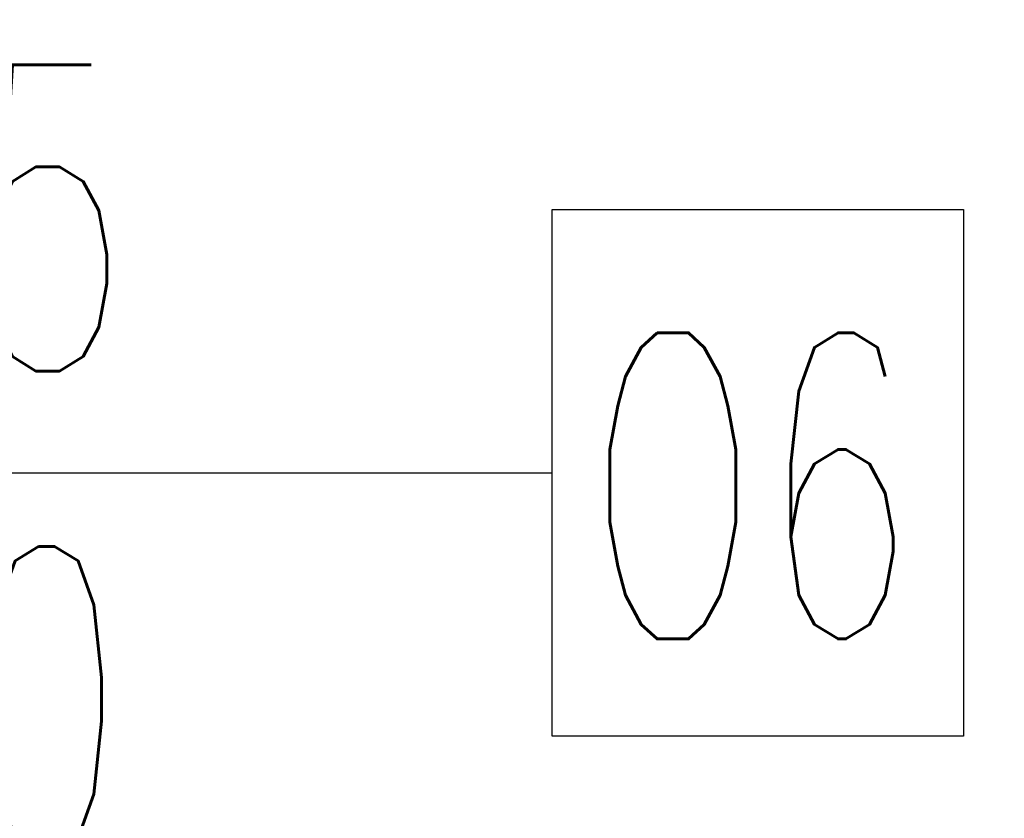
# Model space of a CAD drawing. Header units: millimetres. Extents: x 8949 to 48457, y -1077 to 15217.
# Tile 33 of 63: x 22927 to 22981, y 12015 to 12059. Entities that reach past the tile are written whole.
import ezdxf

# ---------------------------------------------------------------- set-up
doc = ezdxf.new("R2010")
doc.units = ezdxf.units.MM
doc.layers.add('Opisy', color=4, linetype='Continuous')
doc.styles.add('1', font='simplex.shx', dxfattribs={"width": 0.6})

msp = doc.modelspace()

# ---------------------------------------------------------------- linework, layer by layer
at = {"layer": 'Opisy'}
msp.add_line((22835.035, 12033.933), (22955.779, 12033.933), dxfattribs=at)
msp.add_lwpolyline([(22955.779, 12019.48), (22955.779, 12048.385), (22978.36, 12048.385), (22978.36, 12019.48)], close=True, dxfattribs=at)

# ---------------------------------------------------------------- texts
at = {"layer": 'Opisy', "char_height": 16.8, "width": 158.62737, "attachment_point": 5, "style": '1'}
for s, insert in [('125', (22919.669, 12047.918)), ('O6', (22966.719, 12033.216)), ('140', (22919.383, 12021.497))]:
    msp.add_mtext(s, dxfattribs=dict(at, insert=insert))

doc.saveas('drawing.dxf')
